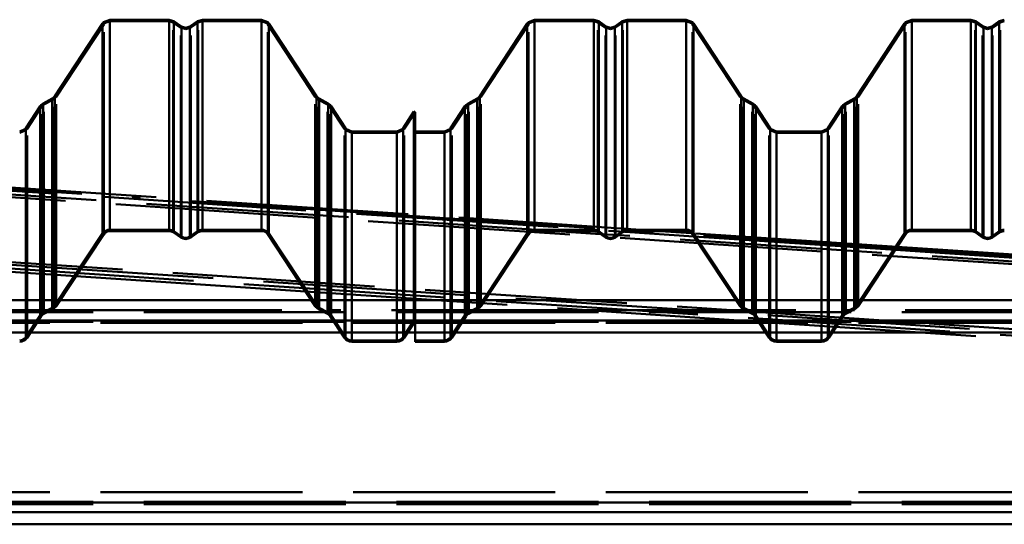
# Paper-space layout 'Layout1' of a CAD drawing. Extents: x -2 to 1033, y -36 to 596.
# Tile 46 of 256: x 253 to 268, y 236 to 243. Entities that reach past the tile are written whole.
import ezdxf

# ---------------------------------------------------------------- set-up
doc = ezdxf.new("R2010")
doc.units = 0
doc.linetypes.add('ACAD_ISO02W100', pattern=[15, 12, -3])
doc.linetypes.add('ACAD_ISO04W100', pattern=[30.5, 24, -3, 0.5, -3])
doc.layers.add('SS_PLECHY', color=7, linetype='CONTINUOUS', lineweight=50, true_color=0xb47846)
doc.layers.add('SS_VAZNICE', color=123, linetype='CONTINUOUS', lineweight=50)
doc.layers.add('SS_ZTUŽENÍ STŘECHA', color=211, linetype='CONTINUOUS', lineweight=50)

psp = doc.layouts.get("Layout1")

# ---------------------------------------------------------------- linework, layer by layer
at = {"layer": 'SS_PLECHY', "color": 5, "linetype": 'Continuous', "ltscale": 0.25}
for p, q in [((254.2769, 243.247), (253.5701, 242.1714)), ((254.2934, 243.2674), (254.2769, 243.247)), ((254.2769, 243.247), (254.2769, 240.1311)), ((254.3854, 243.3057), (254.2934, 243.2674)), ((255.2633, 243.3057), (254.3854, 243.3057)), ((254.3854, 243.3057), (254.3854, 240.1892)), ((255.3373, 243.2824), (255.2633, 243.3057)), ((255.2633, 243.3057), (255.2633, 240.1892)), ((255.4482, 243.2053), (255.3373, 243.2824)), ((255.3373, 243.2824), (255.3373, 240.1662)), ((255.5108, 243.1857), (255.4482, 243.2053)), ((255.4482, 243.2053), (255.4482, 240.0897)), ((255.5734, 243.2053), (255.5108, 243.1857)), ((255.6843, 243.2824), (255.5734, 243.2053)), ((255.5734, 243.2053), (255.5734, 240.0897)), ((255.7583, 243.3057), (255.6843, 243.2824)), ((255.6843, 243.2824), (255.6843, 240.1662)), ((256.6362, 243.3057), (255.7583, 243.3057)), ((255.7583, 243.3057), (255.7583, 240.1892)), ((256.7281, 243.2674), (256.6362, 243.3057)), ((256.6362, 243.3057), (256.6362, 240.1892)), ((256.7447, 243.247), (256.7281, 243.2674)), ((257.4515, 242.1714), (256.7447, 243.247)), ((256.7447, 243.247), (256.7447, 240.1311)), ((260.5812, 243.247), (259.8745, 242.1714)), ((260.5978, 243.2674), (260.5812, 243.247)), ((260.5812, 243.247), (260.5812, 240.1311)), ((260.6897, 243.3057), (260.5978, 243.2674)), ((261.5676, 243.3057), (260.6897, 243.3057)), ((260.6897, 243.3057), (260.6897, 240.1892)), ((261.6417, 243.2824), (261.5676, 243.3057)), ((261.5676, 243.3057), (261.5676, 240.1892)), ((261.7525, 243.2053), (261.6417, 243.2824)), ((261.6417, 243.2824), (261.6417, 240.1662)), ((261.8151, 243.1857), (261.7525, 243.2053)), ((261.7525, 243.2053), (261.7525, 240.0897)), ((261.8778, 243.2053), (261.8151, 243.1857)), ((261.9886, 243.2824), (261.8778, 243.2053)), ((261.8778, 243.2053), (261.8778, 240.0897)), ((262.0626, 243.3057), (261.9886, 243.2824)), ((261.9886, 243.2824), (261.9886, 240.1662)), ((262.9406, 243.3057), (262.0626, 243.3057)), ((262.0626, 243.3057), (262.0626, 240.1892)), ((263.0325, 243.2674), (262.9406, 243.3057)), ((262.9406, 243.3057), (262.9406, 240.1892)), ((263.0491, 243.247), (263.0325, 243.2674)), ((263.7558, 242.1714), (263.0491, 243.247)), ((263.0491, 243.247), (263.0491, 240.1311)), ((266.1792, 243.247), (265.4725, 242.1714)), ((266.1958, 243.2674), (266.1792, 243.247)), ((266.1792, 243.247), (266.1792, 240.1311)), ((266.2877, 243.3057), (266.1958, 243.2674)), ((267.1656, 243.3057), (266.2877, 243.3057)), ((266.2877, 243.3057), (266.2877, 240.1892)), ((267.2397, 243.2824), (267.1656, 243.3057)), ((267.1656, 243.3057), (267.1656, 240.1892)), ((267.3505, 243.2053), (267.2397, 243.2824)), ((267.2397, 243.2824), (267.2397, 240.1662)), ((267.4131, 243.1857), (267.3505, 243.2053)), ((267.3505, 243.2053), (267.3505, 240.0897)), ((267.4758, 243.2053), (267.4131, 243.1857)), ((267.5866, 243.2824), (267.4758, 243.2053)), ((267.4758, 243.2053), (267.4758, 240.0897)), ((267.6606, 243.3057), (267.5866, 243.2824)), ((267.5866, 243.2824), (267.5866, 240.1662)), ((253.5561, 242.1542), (253.5304, 242.135)), ((253.5701, 242.1714), (253.5561, 242.1542)), ((253.5701, 242.1714), (253.5701, 239.0649)), ((257.4655, 242.1542), (257.4515, 242.1714)), ((257.4515, 242.1714), (257.4515, 239.0649)), ((257.4912, 242.135), (257.4655, 242.1542)), ((259.8604, 242.1542), (259.8347, 242.135)), ((259.8745, 242.1714), (259.8604, 242.1542)), ((259.8745, 242.1714), (259.8745, 239.0649)), ((263.7698, 242.1542), (263.7558, 242.1714)), ((263.7558, 242.1714), (263.7558, 239.0649)), ((263.7955, 242.135), (263.7698, 242.1542)), ((265.4584, 242.1542), (265.4327, 242.135)), ((265.4725, 242.1714), (265.4584, 242.1542)), ((265.4725, 242.1714), (265.4725, 239.0649)), ((253.3508, 242.0203), (253.139, 241.698)), ((253.3674, 242.0407), (253.3508, 242.0203)), ((253.3508, 242.0203), (253.3508, 238.9151)), ((253.3977, 242.0633), (253.3674, 242.0407)), ((253.5304, 242.135), (253.3977, 242.0633)), ((253.3977, 242.0633), (253.3977, 238.9578)), ((253.5304, 242.135), (253.5304, 239.0288)), ((257.6239, 242.0633), (257.4912, 242.135)), ((257.4912, 242.135), (257.4912, 239.0288)), ((257.6542, 242.0407), (257.6239, 242.0633)), ((257.6239, 242.0633), (257.6239, 238.9578)), ((257.6708, 242.0203), (257.6542, 242.0407)), ((257.8826, 241.698), (257.6708, 242.0203)), ((257.6708, 242.0203), (257.6708, 238.9151)), ((259.6551, 242.0203), (259.4434, 241.698)), ((259.6717, 242.0407), (259.6551, 242.0203)), ((259.6551, 242.0203), (259.6551, 238.9151)), ((259.7021, 242.0633), (259.6717, 242.0407)), ((259.8347, 242.135), (259.7021, 242.0633)), ((259.7021, 242.0633), (259.7021, 238.9578)), ((259.8347, 242.135), (259.8347, 239.0288)), ((263.9282, 242.0633), (263.7955, 242.135)), ((263.7955, 242.135), (263.7955, 239.0288)), ((263.9586, 242.0407), (263.9282, 242.0633)), ((263.9282, 242.0633), (263.9282, 238.9578)), ((263.9752, 242.0203), (263.9586, 242.0407)), ((264.1869, 241.698), (263.9752, 242.0203)), ((263.9752, 242.0203), (263.9752, 238.9151)), ((265.2531, 242.0203), (265.0414, 241.698)), ((265.2697, 242.0407), (265.2531, 242.0203)), ((265.2531, 242.0203), (265.2531, 238.9151)), ((265.3001, 242.0633), (265.2697, 242.0407)), ((265.4327, 242.135), (265.3001, 242.0633)), ((265.3001, 242.0633), (265.3001, 238.9578)), ((265.4327, 242.135), (265.4327, 239.0288)), ((258.8994, 241.9452), (258.737, 241.698)), ((258.9161, 241.9341), (258.8994, 241.9452)), ((258.8994, 241.9452), (258.8994, 238.8407)), ((258.9161, 238.8297), (258.9161, 241.9341)), ((253.125, 241.6807), (253.0472, 241.6484)), ((253.139, 241.698), (253.125, 241.6807)), ((253.139, 241.698), (253.139, 238.5956)), ((257.8966, 241.6807), (257.8826, 241.698)), ((257.8826, 241.698), (257.8826, 238.5956)), ((257.9744, 241.6484), (257.8966, 241.6807)), ((258.6452, 241.6484), (257.9744, 241.6484)), ((257.9744, 241.6484), (257.9744, 238.5465)), ((258.723, 241.6807), (258.6452, 241.6484)), ((258.6452, 241.6484), (258.6452, 238.5465)), ((258.737, 241.698), (258.723, 241.6807)), ((258.737, 241.698), (258.737, 238.5956)), ((259.3516, 241.6484), (258.9161, 241.6484)), ((259.4293, 241.6807), (259.3516, 241.6484)), ((259.3516, 238.5465), (259.3516, 241.6484)), ((259.4434, 241.698), (259.4293, 241.6807)), ((259.4434, 241.698), (259.4434, 238.5956)), ((264.2009, 241.6807), (264.1869, 241.698)), ((264.1869, 241.698), (264.1869, 238.5956)), ((264.2787, 241.6484), (264.2009, 241.6807)), ((264.9496, 241.6484), (264.2787, 241.6484)), ((264.2787, 241.6484), (264.2787, 238.5465)), ((265.0273, 241.6807), (264.9496, 241.6484)), ((264.9496, 241.6484), (264.9496, 238.5465)), ((265.0414, 241.698), (265.0273, 241.6807)), ((265.0414, 241.698), (265.0414, 238.5956)), ((253.5701, 239.0649), (254.2769, 240.1311)), ((253.5868, 239.054), (254.2936, 240.1201)), ((254.3854, 240.1892), (255.2633, 240.1892)), ((254.3854, 240.1693), (255.2633, 240.1693)), ((255.3259, 240.1498), (255.4368, 240.0734)), ((255.3373, 240.1662), (255.4482, 240.0897)), ((255.5734, 240.0897), (255.6843, 240.1662)), ((255.5848, 240.0734), (255.6957, 240.1498)), ((255.7583, 240.1892), (256.6362, 240.1892)), ((255.7583, 240.1693), (256.6362, 240.1693)), ((256.728, 240.1201), (257.4348, 239.054)), ((256.7447, 240.1311), (257.4515, 239.0649)), ((259.8745, 239.0649), (260.5812, 240.1311)), ((259.8912, 239.054), (260.5979, 240.1201)), ((260.6897, 240.1892), (261.5676, 240.1892)), ((260.6897, 240.1693), (261.5676, 240.1693)), ((261.6303, 240.1498), (261.7411, 240.0734)), ((261.6417, 240.1662), (261.7525, 240.0897)), ((261.8778, 240.0897), (261.9886, 240.1662)), ((261.8891, 240.0734), (262, 240.1498)), ((262.0626, 240.1892), (262.9406, 240.1892)), ((262.0626, 240.1693), (262.9406, 240.1693)), ((263.0324, 240.1201), (263.7391, 239.054)), ((263.0491, 240.1311), (263.7558, 239.0649)), ((265.4725, 239.0649), (266.1792, 240.1311)), ((265.4892, 239.054), (266.1959, 240.1201)), ((266.2877, 240.1892), (267.1656, 240.1892)), ((266.2877, 240.1693), (267.1656, 240.1693)), ((267.2283, 240.1498), (267.3391, 240.0734)), ((267.2397, 240.1662), (267.3505, 240.0897)), ((267.4758, 240.0897), (267.5866, 240.1662)), ((267.4871, 240.0734), (267.598, 240.1498)), ((253.3977, 238.9578), (253.5304, 239.0288)), ((253.4072, 238.9402), (253.5399, 239.0113)), ((257.4817, 239.0113), (257.6144, 238.9402)), ((257.4912, 239.0288), (257.6239, 238.9578)), ((259.7021, 238.9578), (259.8347, 239.0288)), ((259.7115, 238.9402), (259.8442, 239.0113)), ((263.7861, 239.0113), (263.9187, 238.9402)), ((263.7955, 239.0288), (263.9282, 238.9578)), ((265.3001, 238.9578), (265.4327, 239.0288)), ((265.3095, 238.9402), (265.4422, 239.0113)), ((253.139, 238.5956), (253.3508, 238.9151)), ((253.1557, 238.5847), (253.3675, 238.9041)), ((257.6541, 238.9041), (257.8659, 238.5847)), ((257.6708, 238.9151), (257.8826, 238.5956)), ((258.737, 238.5956), (258.8994, 238.8407)), ((258.7537, 238.5847), (258.9161, 238.8297)), ((258.8994, 238.8407), (258.9161, 238.8297)), ((258.9161, 238.5465), (258.9161, 238.8297)), ((259.4434, 238.5956), (259.6551, 238.9151)), ((259.4601, 238.5847), (259.6718, 238.9041)), ((263.9585, 238.9041), (264.1702, 238.5847)), ((263.9752, 238.9151), (264.1869, 238.5956)), ((265.0414, 238.5956), (265.2531, 238.9151)), ((265.0581, 238.5847), (265.2698, 238.9041)), ((257.9744, 238.5465), (258.6452, 238.5465)), ((257.9744, 238.5265), (258.6452, 238.5265)), ((258.9161, 238.5465), (259.3516, 238.5465)), ((258.9161, 238.5265), (258.9161, 238.5465)), ((258.9161, 238.5265), (259.3516, 238.5265)), ((264.2787, 238.5465), (264.9496, 238.5465)), ((264.2787, 238.5265), (264.9496, 238.5265))]:
    psp.add_line(p, q, dxfattribs=at)
at = {"layer": 'SS_PLECHY', "color": 5, "linetype": 'ACAD_ISO02W100', "ltscale": 0.25}
for p, q in [((254.2936, 243.236), (253.5868, 242.1604)), ((254.3076, 243.2532), (254.2936, 243.236)), ((254.2936, 240.1201), (254.2936, 243.236)), ((254.3854, 243.2856), (254.3076, 243.2532)), ((255.2633, 243.2856), (254.3854, 243.2856)), ((255.3259, 243.2659), (255.2633, 243.2856)), ((255.4368, 243.1888), (255.3259, 243.2659)), ((255.3259, 240.1498), (255.3259, 243.2659)), ((255.5108, 243.1656), (255.4368, 243.1888)), ((255.4368, 240.0734), (255.4368, 243.1888)), ((255.5848, 243.1888), (255.5108, 243.1656)), ((255.6957, 243.2659), (255.5848, 243.1888)), ((255.5848, 240.0734), (255.5848, 243.1888)), ((255.7583, 243.2856), (255.6957, 243.2659)), ((255.6957, 240.1498), (255.6957, 243.2659)), ((256.6362, 243.2856), (255.7583, 243.2856)), ((256.714, 243.2532), (256.6362, 243.2856)), ((256.728, 243.236), (256.714, 243.2532)), ((257.4348, 242.1604), (256.728, 243.236)), ((256.728, 240.1201), (256.728, 243.236)), ((260.5979, 243.236), (259.8912, 242.1604)), ((260.6119, 243.2532), (260.5979, 243.236)), ((260.5979, 240.1201), (260.5979, 243.236)), ((260.6897, 243.2856), (260.6119, 243.2532)), ((261.5676, 243.2856), (260.6897, 243.2856)), ((261.6303, 243.2659), (261.5676, 243.2856)), ((261.7411, 243.1888), (261.6303, 243.2659)), ((261.6303, 240.1498), (261.6303, 243.2659)), ((261.8151, 243.1656), (261.7411, 243.1888)), ((261.7411, 240.0734), (261.7411, 243.1888)), ((261.8891, 243.1888), (261.8151, 243.1656)), ((262, 243.2659), (261.8891, 243.1888)), ((261.8891, 240.0734), (261.8891, 243.1888)), ((262.0626, 243.2856), (262, 243.2659)), ((262, 240.1498), (262, 243.2659)), ((262.9406, 243.2856), (262.0626, 243.2856)), ((263.0183, 243.2532), (262.9406, 243.2856)), ((263.0324, 243.236), (263.0183, 243.2532)), ((263.7391, 242.1604), (263.0324, 243.236)), ((263.0324, 240.1201), (263.0324, 243.236)), ((266.1959, 243.236), (265.4892, 242.1604)), ((266.2099, 243.2532), (266.1959, 243.236)), ((266.1959, 240.1201), (266.1959, 243.236)), ((266.2877, 243.2856), (266.2099, 243.2532)), ((267.1656, 243.2856), (266.2877, 243.2856)), ((267.2283, 243.2659), (267.1656, 243.2856)), ((267.3391, 243.1888), (267.2283, 243.2659)), ((267.2283, 240.1498), (267.2283, 243.2659)), ((267.4131, 243.1656), (267.3391, 243.1888)), ((267.3391, 240.0734), (267.3391, 243.1888)), ((267.4871, 243.1888), (267.4131, 243.1656)), ((267.598, 243.2659), (267.4871, 243.1888)), ((267.4871, 240.0734), (267.4871, 243.1888)), ((267.6606, 243.2856), (267.598, 243.2659)), ((267.598, 240.1498), (267.598, 243.2659)), ((253.5868, 242.1604), (253.5702, 242.14)), ((253.5868, 239.054), (253.5868, 242.1604)), ((257.4514, 242.14), (257.4348, 242.1604)), ((257.4348, 239.054), (257.4348, 242.1604)), ((259.8912, 242.1604), (259.8746, 242.14)), ((259.8912, 239.054), (259.8912, 242.1604)), ((263.7557, 242.14), (263.7391, 242.1604)), ((263.7391, 239.054), (263.7391, 242.1604)), ((265.4892, 242.1604), (265.4726, 242.14)), ((265.4892, 239.054), (265.4892, 242.1604)), ((253.3675, 242.0092), (253.1557, 241.6869)), ((253.3815, 242.0265), (253.3675, 242.0092)), ((253.3675, 238.9041), (253.3675, 242.0092)), ((253.4072, 242.0457), (253.3815, 242.0265)), ((253.5399, 242.1173), (253.4072, 242.0457)), ((253.4072, 238.9402), (253.4072, 242.0457)), ((253.5702, 242.14), (253.5399, 242.1173)), ((253.5399, 239.0113), (253.5399, 242.1173)), ((257.4817, 242.1173), (257.4514, 242.14)), ((257.6144, 242.0457), (257.4817, 242.1173)), ((257.4817, 239.0113), (257.4817, 242.1173)), ((257.6401, 242.0265), (257.6144, 242.0457)), ((257.6144, 238.9402), (257.6144, 242.0457)), ((257.6541, 242.0092), (257.6401, 242.0265)), ((257.8659, 241.6869), (257.6541, 242.0092)), ((257.6541, 238.9041), (257.6541, 242.0092)), ((259.6718, 242.0092), (259.4601, 241.6869)), ((259.6858, 242.0265), (259.6718, 242.0092)), ((259.6718, 238.9041), (259.6718, 242.0092)), ((259.7115, 242.0457), (259.6858, 242.0265)), ((259.8442, 242.1173), (259.7115, 242.0457)), ((259.7115, 238.9402), (259.7115, 242.0457)), ((259.8746, 242.14), (259.8442, 242.1173)), ((259.8442, 239.0113), (259.8442, 242.1173)), ((263.7861, 242.1173), (263.7557, 242.14)), ((263.9187, 242.0457), (263.7861, 242.1173)), ((263.7861, 239.0113), (263.7861, 242.1173)), ((263.9444, 242.0265), (263.9187, 242.0457)), ((263.9187, 238.9402), (263.9187, 242.0457)), ((263.9585, 242.0092), (263.9444, 242.0265)), ((264.1702, 241.6869), (263.9585, 242.0092)), ((263.9585, 238.9041), (263.9585, 242.0092)), ((265.2698, 242.0092), (265.0581, 241.6869)), ((265.2838, 242.0265), (265.2698, 242.0092)), ((265.2698, 238.9041), (265.2698, 242.0092)), ((265.3095, 242.0457), (265.2838, 242.0265)), ((265.4422, 242.1173), (265.3095, 242.0457)), ((265.3095, 238.9402), (265.3095, 242.0457)), ((265.4726, 242.14), (265.4422, 242.1173)), ((265.4422, 239.0113), (265.4422, 242.1173)), ((258.9161, 241.9341), (258.7537, 241.6869)), ((253.1391, 241.6665), (253.0472, 241.6283)), ((253.1557, 241.6869), (253.1391, 241.6665)), ((253.1557, 238.5847), (253.1557, 241.6869)), ((257.8824, 241.6665), (257.8659, 241.6869)), ((257.8659, 238.5847), (257.8659, 241.6869)), ((257.9744, 241.6283), (257.8824, 241.6665)), ((257.9744, 241.6283), (258.6452, 241.6283)), ((258.7371, 241.6665), (258.6452, 241.6283)), ((258.7537, 241.6869), (258.7371, 241.6665)), ((258.7537, 238.5847), (258.7537, 241.6869)), ((258.9161, 241.6283), (259.3516, 241.6283)), ((259.4435, 241.6665), (259.3516, 241.6283)), ((259.4601, 241.6869), (259.4435, 241.6665)), ((259.4601, 238.5847), (259.4601, 241.6869)), ((264.1868, 241.6665), (264.1702, 241.6869)), ((264.1702, 238.5847), (264.1702, 241.6869)), ((264.2787, 241.6283), (264.1868, 241.6665)), ((264.2787, 241.6283), (264.9496, 241.6283)), ((265.0415, 241.6665), (264.9496, 241.6283)), ((265.0581, 241.6869), (265.0415, 241.6665)), ((265.0581, 238.5847), (265.0581, 241.6869)), ((254.3854, 240.1892), (254.3854, 240.1693)), ((255.2633, 240.1892), (255.2633, 240.1693)), ((255.7583, 240.1892), (255.7583, 240.1693)), ((256.6362, 240.1892), (256.6362, 240.1693)), ((260.6897, 240.1892), (260.6897, 240.1693)), ((261.5676, 240.1892), (261.5676, 240.1693)), ((262.0626, 240.1892), (262.0626, 240.1693)), ((262.9406, 240.1892), (262.9406, 240.1693)), ((266.2877, 240.1892), (266.2877, 240.1693)), ((267.1656, 240.1892), (267.1656, 240.1693)), ((257.9744, 238.5465), (257.9744, 238.5265)), ((258.6452, 238.5465), (258.6452, 238.5265)), ((259.3516, 238.5265), (259.3516, 238.5465)), ((264.2787, 238.5465), (264.2787, 238.5265)), ((264.9496, 238.5465), (264.9496, 238.5265))]:
    psp.add_line(p, q, dxfattribs=at)
at = {"layer": 'SS_PLECHY', "color": 5, "linetype": 'Continuous', "ltscale": 0.25, "extrusion": (-5.04409e-12, 0.093704, -0.9956)}
psp.add_arc((-254.3854, 239.0035, 22.4945), 0.13, 33.42481, 90, dxfattribs=at)
at = {"layer": 'SS_PLECHY', "color": 5, "linetype": 'Continuous', "ltscale": 0.25, "extrusion": (-3.56586e-12, 0.093704, -0.9956)}
psp.add_arc((-254.3854, 239.0035, 22.4945), 0.11, 33.42481, 90, dxfattribs=at)
at = {"layer": 'SS_PLECHY', "color": 5, "linetype": 'Continuous', "ltscale": 0.25, "extrusion": (1.95753e-12, 0.093704, -0.9956)}
psp.add_arc((-255.2633, 239.0035, 22.4945), 0.13, 90, 124.70088, dxfattribs=at)
at = {"layer": 'SS_PLECHY', "color": 5, "linetype": 'Continuous', "ltscale": 0.25, "extrusion": (1.58045e-12, 0.093704, -0.9956)}
psp.add_arc((-255.2633, 239.0035, 22.4945), 0.11, 90, 124.70088, dxfattribs=at)
at = {"layer": 'SS_PLECHY', "color": 5, "linetype": 'Continuous', "ltscale": 0.25, "extrusion": (-2.0458e-12, 0.093704, -0.9956)}
psp.add_arc((-255.7583, 239.0035, 22.4945), 0.13, 55.29912, 90, dxfattribs=at)
at = {"layer": 'SS_PLECHY', "color": 5, "linetype": 'Continuous', "ltscale": 0.25, "extrusion": (-1.75109e-12, 0.093704, -0.9956)}
psp.add_arc((-255.7583, 239.0035, 22.4945), 0.11, 55.29912, 90, dxfattribs=at)
at = {"layer": 'SS_PLECHY', "color": 5, "linetype": 'Continuous', "ltscale": 0.25, "extrusion": (2.35782e-12, 0.093704, -0.9956)}
psp.add_arc((-256.6362, 239.0035, 22.4945), 0.13, 90, 146.57519, dxfattribs=at)
at = {"layer": 'SS_PLECHY', "color": 5, "linetype": 'Continuous', "ltscale": 0.25, "extrusion": (2.56731e-12, 0.093704, -0.9956)}
psp.add_arc((-256.6362, 239.0035, 22.4945), 0.11, 90, 146.57519, dxfattribs=at)
at = {"layer": 'SS_PLECHY', "color": 5, "linetype": 'Continuous', "ltscale": 0.25, "extrusion": (5.42674e-12, 0.093704, -0.9956)}
psp.add_arc((-260.6897, 239.0035, 22.4945), 0.13, 33.42481, 90, dxfattribs=at)
at = {"layer": 'SS_PLECHY', "color": 5, "linetype": 'Continuous', "ltscale": 0.25, "extrusion": (8.85132e-12, 0.093704, -0.9956)}
psp.add_arc((-260.6897, 239.0035, 22.4945), 0.11, 33.42481, 90, dxfattribs=at)
at = {"layer": 'SS_PLECHY', "color": 5, "linetype": 'Continuous', "ltscale": 0.25, "extrusion": (-2.48178e-12, 0.093704, -0.9956)}
psp.add_arc((-261.5676, 239.0035, 22.4945), 0.13, 90, 124.70088, dxfattribs=at)
at = {"layer": 'SS_PLECHY', "color": 5, "linetype": 'Continuous', "ltscale": 0.25, "extrusion": (-2.73739e-12, 0.093704, -0.9956)}
psp.add_arc((-261.5676, 239.0035, 22.4945), 0.11, 90, 124.70088, dxfattribs=at)
at = {"layer": 'SS_PLECHY', "color": 5, "linetype": 'Continuous', "ltscale": 0.25, "extrusion": (2.30645e-12, 0.093704, -0.9956)}
psp.add_arc((-262.0626, 239.0035, 22.4945), 0.13, 55.29912, 90, dxfattribs=at)
at = {"layer": 'SS_PLECHY', "color": 5, "linetype": 'Continuous', "ltscale": 0.25, "extrusion": (2.4687e-12, 0.093704, -0.9956)}
psp.add_arc((-262.0626, 239.0035, 22.4945), 0.11, 55.29912, 90, dxfattribs=at)
at = {"layer": 'SS_PLECHY', "color": 5, "linetype": 'Continuous', "ltscale": 0.25, "extrusion": (-2.41725e-12, 0.093704, -0.9956)}
psp.add_arc((-262.9406, 239.0035, 22.4945), 0.13, 90, 146.57519, dxfattribs=at)
at = {"layer": 'SS_PLECHY', "color": 5, "linetype": 'Continuous', "ltscale": 0.25, "extrusion": (-3.06953e-12, 0.093704, -0.9956)}
psp.add_arc((-262.9406, 239.0035, 22.4945), 0.11, 90, 146.57519, dxfattribs=at)
at = {"layer": 'SS_PLECHY', "color": 5, "linetype": 'Continuous', "ltscale": 0.25, "extrusion": (4.31399e-13, 0.093704, -0.9956)}
psp.add_arc((-266.2877, 239.0035, 22.4945), 0.13, 33.42481, 90, dxfattribs=at)
at = {"layer": 'SS_PLECHY', "color": 5, "linetype": 'Continuous', "ltscale": 0.25, "extrusion": (2.90521e-12, 0.093704, -0.9956)}
psp.add_arc((-266.2877, 239.0035, 22.4945), 0.11, 33.42481, 90, dxfattribs=at)
at = {"layer": 'SS_PLECHY', "color": 5, "linetype": 'Continuous', "ltscale": 0.25, "extrusion": (-1.83525e-13, 0.093704, -0.9956)}
psp.add_arc((-267.1656, 239.0035, 22.4945), 0.13, 90, 124.70088, dxfattribs=at)
at = {"layer": 'SS_PLECHY', "color": 5, "linetype": 'Continuous', "ltscale": 0.25, "extrusion": (-4.93667e-13, 0.093704, -0.9956)}
psp.add_arc((-267.1656, 239.0035, 22.4945), 0.11, 90, 124.70088, dxfattribs=at)
at = {"layer": 'SS_PLECHY', "color": 5, "linetype": 'Continuous', "ltscale": 0.25, "extrusion": (-2.8847e-13, 0.093704, -0.9956)}
psp.add_arc((-267.6606, 239.0035, 22.4945), 0.13, 55.29912, 90, dxfattribs=at)
at = {"layer": 'SS_PLECHY', "color": 5, "linetype": 'Continuous', "ltscale": 0.25, "extrusion": (4.28649e-13, 0.093704, -0.9956)}
psp.add_arc((-267.6606, 239.0035, 22.4945), 0.11, 55.29912, 90, dxfattribs=at)
at = {"layer": 'SS_PLECHY', "color": 5, "linetype": 'Continuous', "ltscale": 0.25, "extrusion": (1.30541e-12, -0.093704, 0.9956)}
psp.add_arc((255.5108, 239.123, -22.5057), 0.13, 235.29912, 304.70088, dxfattribs=at)
at = {"layer": 'SS_PLECHY', "color": 5, "linetype": 'Continuous', "ltscale": 0.25, "extrusion": (1.87129e-12, -0.093704, 0.9956)}
psp.add_arc((255.5108, 239.123, -22.5057), 0.11, 235.29912, 304.70088, dxfattribs=at)
at = {"layer": 'SS_PLECHY', "color": 5, "linetype": 'Continuous', "ltscale": 0.25, "extrusion": (-2.58048e-12, -0.093704, 0.9956)}
psp.add_arc((261.8151, 239.123, -22.5057), 0.13, 235.29912, 304.70088, dxfattribs=at)
at = {"layer": 'SS_PLECHY', "color": 5, "linetype": 'Continuous', "ltscale": 0.25, "extrusion": (-2.80164e-12, -0.093704, 0.9956)}
psp.add_arc((261.8151, 239.123, -22.5057), 0.11, 235.29912, 304.70088, dxfattribs=at)
at = {"layer": 'SS_PLECHY', "color": 5, "linetype": 'Continuous', "ltscale": 0.25, "extrusion": (-2.43308e-13, -0.093704, 0.9956)}
psp.add_arc((267.4131, 239.123, -22.5057), 0.13, 235.29912, 304.70088, dxfattribs=at)
at = {"layer": 'SS_PLECHY', "color": 5, "linetype": 'Continuous', "ltscale": 0.25, "extrusion": (-4.53741e-13, -0.093704, 0.9956)}
psp.add_arc((267.4131, 239.123, -22.5057), 0.11, 235.29912, 304.70088, dxfattribs=at)
at = {"layer": 'SS_PLECHY', "color": 5, "linetype": 'Continuous', "ltscale": 0.25, "extrusion": (9.71122e-14, 0.093704, -0.9956)}
psp.add_arc((-253.4593, 237.7929, 22.3805), 0.13, 33.42481, 61.736, dxfattribs=at)
at = {"layer": 'SS_PLECHY', "color": 5, "linetype": 'Continuous', "ltscale": 0.25, "extrusion": (1.26367e-13, 0.093704, -0.9956)}
psp.add_arc((-253.4593, 237.7929, 22.3805), 0.11, 33.42481, 61.736, dxfattribs=at)
at = {"layer": 'SS_PLECHY', "color": 5, "linetype": 'Continuous', "ltscale": 0.25, "extrusion": (5.16462e-13, -0.093704, 0.9956)}
psp.add_arc((253.4783, 238.0731, -22.4069), 0.11, 298.264, 326.57519, dxfattribs=at)
at = {"layer": 'SS_PLECHY', "color": 5, "linetype": 'Continuous', "ltscale": 0.25, "extrusion": (-3.39947e-13, -0.093704, 0.9956)}
psp.add_arc((253.4783, 238.0731, -22.4069), 0.13, 298.264, 326.57519, dxfattribs=at)
at = {"layer": 'SS_PLECHY', "color": 5, "linetype": 'Continuous', "ltscale": 0.25, "extrusion": (1.12568e-12, -0.093704, 0.9956)}
psp.add_arc((257.5433, 238.0731, -22.4069), 0.13, 213.42481, 241.736, dxfattribs=at)
at = {"layer": 'SS_PLECHY', "color": 5, "linetype": 'Continuous', "ltscale": 0.25, "extrusion": (6.5305e-13, -0.093704, 0.9956)}
psp.add_arc((257.5433, 238.0731, -22.4069), 0.11, 213.42481, 241.736, dxfattribs=at)
at = {"layer": 'SS_PLECHY', "color": 5, "linetype": 'Continuous', "ltscale": 0.25, "extrusion": (3.44966e-13, 0.093704, -0.9956)}
psp.add_arc((-257.5623, 237.7929, 22.3805), 0.11, 118.264, 146.57519, dxfattribs=at)
at = {"layer": 'SS_PLECHY', "color": 5, "linetype": 'Continuous', "ltscale": 0.25, "extrusion": (-2.85028e-13, 0.093704, -0.9956)}
psp.add_arc((-257.5623, 237.7929, 22.3805), 0.13, 118.264, 146.57519, dxfattribs=at)
at = {"layer": 'SS_PLECHY', "color": 5, "linetype": 'Continuous', "ltscale": 0.25, "extrusion": (1.10481e-11, 0.093704, -0.9956)}
psp.add_arc((-259.7636, 237.7929, 22.3805), 0.13, 33.42481, 61.736, dxfattribs=at)
at = {"layer": 'SS_PLECHY', "color": 5, "linetype": 'Continuous', "ltscale": 0.25, "extrusion": (1.28e-11, 0.093704, -0.9956)}
psp.add_arc((-259.7636, 237.7929, 22.3805), 0.11, 33.42481, 61.736, dxfattribs=at)
at = {"layer": 'SS_PLECHY', "color": 5, "linetype": 'Continuous', "ltscale": 0.25, "extrusion": (9.76846e-12, -0.093704, 0.9956)}
psp.add_arc((259.7827, 238.0731, -22.4069), 0.11, 298.264, 326.57519, dxfattribs=at)
at = {"layer": 'SS_PLECHY', "color": 5, "linetype": 'Continuous', "ltscale": 0.25, "extrusion": (8.14061e-12, -0.093704, 0.9956)}
psp.add_arc((259.7827, 238.0731, -22.4069), 0.13, 298.264, 326.57519, dxfattribs=at)
at = {"layer": 'SS_PLECHY', "color": 5, "linetype": 'Continuous', "ltscale": 0.25, "extrusion": (-6.20909e-12, -0.093704, 0.9956)}
psp.add_arc((263.8476, 238.0731, -22.4069), 0.13, 213.42481, 241.736, dxfattribs=at)
at = {"layer": 'SS_PLECHY', "color": 5, "linetype": 'Continuous', "ltscale": 0.25, "extrusion": (-8.91926e-12, -0.093704, 0.9956)}
psp.add_arc((263.8476, 238.0731, -22.4069), 0.11, 213.42481, 241.736, dxfattribs=at)
at = {"layer": 'SS_PLECHY', "color": 5, "linetype": 'Continuous', "ltscale": 0.25, "extrusion": (-7.06794e-12, 0.093704, -0.9956)}
psp.add_arc((-263.8667, 237.7929, 22.3805), 0.11, 118.264, 146.57519, dxfattribs=at)
at = {"layer": 'SS_PLECHY', "color": 5, "linetype": 'Continuous', "ltscale": 0.25, "extrusion": (-6.55752e-12, 0.093704, -0.9956)}
psp.add_arc((-263.8667, 237.7929, 22.3805), 0.13, 118.264, 146.57519, dxfattribs=at)
at = {"layer": 'SS_PLECHY', "color": 5, "linetype": 'Continuous', "ltscale": 0.25, "extrusion": (6.00655e-12, 0.093704, -0.9956)}
psp.add_arc((-265.3616, 237.7929, 22.3805), 0.13, 33.42481, 61.736, dxfattribs=at)
at = {"layer": 'SS_PLECHY', "color": 5, "linetype": 'Continuous', "ltscale": 0.25, "extrusion": (6.85387e-12, 0.093704, -0.9956)}
psp.add_arc((-265.3616, 237.7929, 22.3805), 0.11, 33.42481, 61.736, dxfattribs=at)
at = {"layer": 'SS_PLECHY', "color": 5, "linetype": 'Continuous', "ltscale": 0.25, "extrusion": (5.16375e-12, -0.093704, 0.9956)}
psp.add_arc((265.3807, 238.0731, -22.4069), 0.11, 298.264, 326.57519, dxfattribs=at)
at = {"layer": 'SS_PLECHY', "color": 5, "linetype": 'Continuous', "ltscale": 0.25, "extrusion": (4.2364e-12, -0.093704, 0.9956)}
psp.add_arc((265.3807, 238.0731, -22.4069), 0.13, 298.264, 326.57519, dxfattribs=at)
at = {"layer": 'SS_PLECHY', "color": 5, "linetype": 'Continuous', "ltscale": 0.25, "extrusion": (3.7804e-14, -0.093704, 0.9956)}
psp.add_arc((253.0472, 237.6059, -22.3629), 0.11, 270, 326.57519, dxfattribs=at)
at = {"layer": 'SS_PLECHY', "color": 5, "linetype": 'Continuous', "ltscale": 0.25, "extrusion": (9.68145e-14, -0.093704, 0.9956)}
psp.add_arc((253.0472, 237.6059, -22.3629), 0.13, 270, 326.57519, dxfattribs=at)
at = {"layer": 'SS_PLECHY', "color": 5, "linetype": 'Continuous', "ltscale": 0.25, "extrusion": (8.67246e-13, -0.093704, 0.9956)}
psp.add_arc((257.9744, 237.6059, -22.3629), 0.13, 213.42481, 270, dxfattribs=at)
at = {"layer": 'SS_PLECHY', "color": 5, "linetype": 'Continuous', "ltscale": 0.25, "extrusion": (1.08728e-12, -0.093704, 0.9956)}
psp.add_arc((257.9744, 237.6059, -22.3629), 0.11, 213.42481, 270, dxfattribs=at)
at = {"layer": 'SS_PLECHY', "color": 5, "linetype": 'Continuous', "ltscale": 0.25, "extrusion": (-6.50556e-13, -0.093704, 0.9956)}
psp.add_arc((258.6452, 237.6059, -22.3629), 0.11, 270, 326.57519, dxfattribs=at)
at = {"layer": 'SS_PLECHY', "color": 5, "linetype": 'Continuous', "ltscale": 0.25, "extrusion": (-3.70237e-13, -0.093704, 0.9956)}
psp.add_arc((258.6452, 237.6059, -22.3629), 0.13, 270, 326.57519, dxfattribs=at)
at = {"layer": 'SS_PLECHY', "color": 5, "linetype": 'Continuous', "ltscale": 0.25, "extrusion": (7.05778e-12, -0.093704, 0.9956)}
psp.add_arc((259.3516, 237.6059, -22.3629), 0.11, 270, 326.57519, dxfattribs=at)
at = {"layer": 'SS_PLECHY', "color": 5, "linetype": 'Continuous', "ltscale": 0.25, "extrusion": (6.15221e-12, -0.093704, 0.9956)}
psp.add_arc((259.3516, 237.6059, -22.3629), 0.13, 270, 326.57519, dxfattribs=at)
at = {"layer": 'SS_PLECHY', "color": 5, "linetype": 'Continuous', "ltscale": 0.25, "extrusion": (-6.79846e-12, -0.093704, 0.9956)}
psp.add_arc((264.2787, 237.6059, -22.3629), 0.13, 213.42481, 270, dxfattribs=at)
at = {"layer": 'SS_PLECHY', "color": 5, "linetype": 'Continuous', "ltscale": 0.25, "extrusion": (-7.96015e-12, -0.093704, 0.9956)}
psp.add_arc((264.2787, 237.6059, -22.3629), 0.11, 213.42481, 270, dxfattribs=at)
at = {"layer": 'SS_PLECHY', "color": 5, "linetype": 'Continuous', "ltscale": 0.25, "extrusion": (3.89518e-12, -0.093704, 0.9956)}
psp.add_arc((264.9496, 237.6059, -22.3629), 0.11, 270, 326.57519, dxfattribs=at)
at = {"layer": 'SS_PLECHY', "color": 5, "linetype": 'Continuous', "ltscale": 0.25, "extrusion": (3.47616e-12, -0.093704, 0.9956)}
psp.add_arc((264.9496, 237.6059, -22.3629), 0.13, 270, 326.57519, dxfattribs=at)
at = {"layer": 'SS_VAZNICE', "color": 3, "linetype": 'ACAD_ISO02W100', "ltscale": 0.25}
for p, q in [((253.6458, 239.1429), (251.7778, 239.1429)), ((259.9501, 239.1429), (257.3758, 239.1429)), ((265.5481, 239.1429), (263.6801, 239.1429)), ((164.8895, 238.9637), (279.7445, 238.9637)), ((164.8895, 238.8194), (279.7445, 238.8194)), ((279.7445, 238.8082), (164.8895, 238.8082)), ((253.327, 238.8431), (252.0966, 238.8431)), ((259.6314, 238.8431), (257.6946, 238.8431)), ((265.2294, 238.8431), (263.9989, 238.8431)), ((252.2154, 238.6639), (253.2082, 238.6639)), ((257.8134, 238.6639), (258.8062, 238.6639)), ((258.9161, 238.6639), (259.5126, 238.6639)), ((264.1177, 238.6639), (265.1106, 238.6639)), ((279.7445, 236.2955), (164.8895, 236.2955)), ((164.8895, 236.1512), (279.7445, 236.1512)), ((164.8895, 236.1163), (279.7445, 236.1163))]:
    psp.add_line(p, q, dxfattribs=at)
at = {"layer": 'SS_VAZNICE', "color": 1, "linetype": 'Continuous', "ltscale": 0.25}
for p, q in [((257.3758, 239.1429), (253.6458, 239.1429)), ((263.6801, 239.1429), (259.9501, 239.1429)), ((269.2781, 239.1429), (265.5481, 239.1429)), ((257.6946, 238.8431), (253.327, 238.8431)), ((263.9989, 238.8431), (259.6314, 238.8431)), ((269.5969, 238.8431), (265.2294, 238.8431)), ((253.2082, 238.6639), (257.8134, 238.6639)), ((258.8062, 238.6639), (258.9161, 238.6639)), ((259.5126, 238.6639), (264.1177, 238.6639)), ((265.1106, 238.6639), (269.7157, 238.6639)), ((277.6145, 236.14), (167.4145, 236.14)), ((167.4145, 235.9957), (277.6145, 235.9957)), ((167.4145, 235.8164), (277.6145, 235.8164))]:
    psp.add_line(p, q, dxfattribs=at)
at = {"layer": 'SS_VAZNICE', "color": 7, "linetype": 'ACAD_ISO04W100', "ltscale": 0.25}
psp.add_line((279.8145, 238.993), (164.8145, 238.993), dxfattribs=at)
at = {"layer": 'SS_ZTUŽENÍ STŘECHA', "color": 3, "linetype": 'ACAD_ISO02W100', "ltscale": 0.25}
for p, q in [((239.3362, 241.6743), (262.0272, 240.1582)), ((239.5089, 241.5665), (276.4889, 239.0957)), ((262.5566, 240.1693), (241.4092, 241.5822)), ((261.6666, 240.1247), (241.2364, 241.4898)), ((277.0234, 238.0972), (241.2364, 240.4883)), ((241.4092, 240.3805), (277.0768, 237.9973)), ((245.4418, 240.1686), (276.4445, 238.0972)), ((261.9374, 240.1066), (261.6666, 240.1247)), ((277.0677, 239.0957), (261.9374, 240.1066)), ((266.0728, 239.9344), (263.0148, 240.1387)), ((263.0525, 240.0897), (266.0433, 239.8899)), ((251.4321, 239.6644), (253.8829, 239.5006)), ((257.2896, 239.273), (264.0117, 238.8239)), ((264.0117, 238.8239), (264.2467, 238.8082)), ((264.2467, 238.8082), (276.3822, 237.9973))]:
    psp.add_line(p, q, dxfattribs=at)
at = {"layer": 'SS_ZTUŽENÍ STŘECHA', "color": 7, "linetype": 'ACAD_ISO04W100', "ltscale": 0.25}
psp.add_line((240.3727, 241.6283), (279.8145, 238.993), dxfattribs=at)
at = {"layer": 'SS_ZTUŽENÍ STŘECHA', "color": 1, "linetype": 'Continuous', "ltscale": 0.25}
for p, q in [((262.0272, 240.1582), (263.0525, 240.0897)), ((263.0148, 240.1387), (262.5566, 240.1693)), ((266.0433, 239.8899), (268.9099, 239.6984)), ((268.8777, 239.7469), (266.0728, 239.9344)), ((253.8829, 239.5006), (257.2896, 239.273))]:
    psp.add_line(p, q, dxfattribs=at)

doc.saveas('drawing.dxf')
